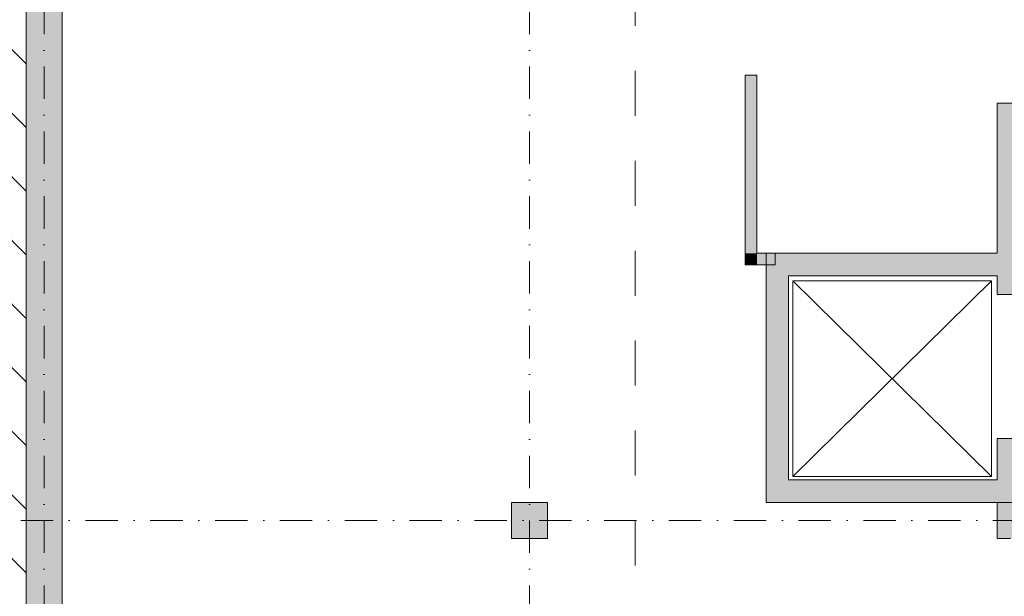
# Model space of a CAD drawing. Header units: centimetres. Extents: x -996 to 7161, y -1849 to 2591.
# Tile 37 of 49: x 811 to 1907, y 287 to 928. Entities that reach past the tile are written whole.
import ezdxf
from ezdxf.enums import TextEntityAlignment as Align

# ---------------------------------------------------------------- set-up
doc = ezdxf.new("R2010")
doc.units = ezdxf.units.CM
doc.header["$LTSCALE"] = 0.1
doc.header["$MEASUREMENT"] = 0
doc.linetypes.add('Kropki i Kreski', pattern=[720, 360, -180, 0, -180])
doc.linetypes.add('Przerywana długa', pattern=[1000, 500, -500])
for name, color, linetype in [('1_przekroje.K_IR', 7, 'Continuous'), ('2_stropy.ISTN', 7, 'Continuous'), ('2_słupy.ISTN', 7, 'Continuous'), ('2_ściany wewnętrzne.ISTN', 7, 'Continuous'), ('2_ściany zewnętrzne.ISTN', 7, 'Continuous'), ('3_linie 2D .ISTN', 7, 'Continuous'), ('4_osie.ISTN', 7, 'Continuous'), ('5_opisy.K_IR', 7, 'Continuous')]:
    doc.layers.add(name, color=color, linetype=linetype)
doc.styles.add('GENERATED_STYLE_1', font='txt')

# ---------------------------------------------------------------- blocks, each defined once
blk = doc.blocks.new('Wypełnienie_1_1', base_point=(0, 180))
at = {"layer": '5_opisy.K_IR', "linetype": 'Continuous', "lineweight": 0}
h = blk.add_hatch(dxfattribs=at)
h.set_pattern_fill('PZT_oznaczenia_dróg_dla__EA', color=252, style=0, pattern_type=2)
h.set_pattern_definition([(315, (0, 0), (35.35534, 35.35534), [])])
h.paths.add_polyline_path([(-995.5, -1848.9), (7161.2, -1848.9), (7161.2, 2591.1), (-995.5, 2591.1)])
h.paths.add_polyline_path([(818.6, -639), (666, -638.7), (666.3, -444.9), (818.6, -444.6), (818.6, -445), (818.6, 1591.1), (902.4, 1591.1), (902.4, 2146.9), (1582.4, 2146.9), (1582.4, 1591.1), (6098, 1591.1), (6098, -853.2), (4675.5, -853.2), (4675.5, 953.2), (4002.5, 953.2), (4002.5, -55.4), (4151.1, -55.4), (4151.3, -80.4), (4241.7, -227.7), (4241.7, -252.7), (4010.3, -252.7), (4025.7, -849.1), (818.6, -848.9)], flags=0)
blk = doc.blocks.new('Strop_8_1', base_point=(858.6, 1553.1))
at = {"layer": '2_stropy.ISTN', "color": 252, "linetype": 'Continuous', "lineweight": 15, "flags": 128}
blk.add_lwpolyline([(858.6, 1553.1), (858.6, -811), (2478.6, -811), (2478.6, -808.9), (3520.6, -808.9), (3522.3, 991.2), (4673.9, 991.2), (4673.9, 1553.1)], close=True, dxfattribs=at)
blk = doc.blocks.new('Ściana_1_1', base_point=(848.6, -808.9))
at = {"layer": '2_ściany zewnętrzne.ISTN', "linetype": 'Continuous', "lineweight": 0}
for points in [[(858.6, 951.1), (818.6, 951.1), (818.6, 391.1), (858.6, 391.1)], [(818.6, -208.9), (858.6, -208.9), (858.6, 351.1), (818.6, 351.1)]]:
    blk.add_hatch(color=252, dxfattribs=at).paths.add_polyline_path(points)
at = {"layer": '2_ściany zewnętrzne.ISTN', "color": 252, "linetype": 'Continuous', "lineweight": 0, "flags": 128}
for points in [[(818.6, 951.1), (818.6, 391.1)], [(858.6, 391.1), (858.6, 951.1)], [(818.6, 351.1), (818.6, -208.9)], [(858.6, -208.9), (858.6, 351.1)]]:
    blk.add_lwpolyline(points, dxfattribs=at)
blk = doc.blocks.new('Otwór drzwiowy_ prostokątny 22[3]_1')
at = {"layer": '2_ściany wewnętrzne.ISTN', "color": 252, "linetype": 'Continuous', "lineweight": 0}
for p, q in [((1923.6, 622.1), (1898.6, 622.1)), ((1923.6, 462.1), (1898.6, 462.1))]:
    blk.add_line(p, q, dxfattribs=at)
blk = doc.blocks.new('Otwór drzwiowy_ prostokątny 22[4]_1')
at = {"layer": '2_ściany wewnętrzne.ISTN', "color": 252, "linetype": 'Continuous', "lineweight": 0}
for p, q in [((1923.6, 940.8), (1898.6, 940.8)), ((1923.6, 834.8), (1898.6, 834.8))]:
    blk.add_line(p, q, dxfattribs=at)
blk = doc.blocks.new('Ściana_24_1', base_point=(1898.6, 1551.1))
at = {"layer": '2_ściany wewnętrzne.ISTN', "linetype": 'Continuous', "lineweight": 0}
for points in [[(1923.6, 1551.1), (1898.6, 1551.1), (1898.6, 991.1), (1923.6, 991.1)], [(1923.6, 951.1), (1898.6, 951.1), (1898.6, 940.8), (1923.6, 940.8)], [(1898.6, 622.1), (1923.6, 622.1), (1923.6, 834.8), (1898.6, 834.8)], [(1898.6, 416.1), (1923.6, 416.1), (1923.6, 462.1), (1898.6, 462.1)], [(1898.6, 416.1), (1923.6, 391.1), (1923.6, 416.1)], [(1898.6, 391.1), (1923.6, 391.1), (1898.6, 416.1)]]:
    blk.add_hatch(color=252, dxfattribs=at).paths.add_polyline_path(points)
at = {"layer": '2_ściany wewnętrzne.ISTN', "color": 252, "linetype": 'Continuous', "lineweight": 0}
for p, q in [((1923.6, 940.8), (1898.6, 940.8)), ((1923.6, 834.8), (1898.6, 834.8)), ((1923.6, 622.1), (1898.6, 622.1)), ((1923.6, 462.1), (1898.6, 462.1))]:
    blk.add_line(p, q, dxfattribs=at)
at = {"layer": '2_ściany wewnętrzne.ISTN', "color": 252, "linetype": 'Continuous', "lineweight": 0, "flags": 128}
for points in [[(1898.6, 1551.1), (1898.6, 991.1)], [(1923.6, 991.1), (1923.6, 1551.1)], [(1898.6, 951.1), (1898.6, 940.8)], [(1923.6, 940.8), (1923.6, 951.1)], [(1898.6, 834.8), (1898.6, 668.1)], [(1923.6, 622.1), (1923.6, 834.8)], [(1898.6, 643.1), (1898.6, 622.1)], [(1898.6, 462.1), (1898.6, 416.1)], [(1923.6, 391.1), (1923.6, 462.1)], [(1923.6, 391.1), (1898.6, 391.1)]]:
    blk.add_lwpolyline(points, dxfattribs=at)
at = {"layer": '2_ściany wewnętrzne.ISTN', "color": 252, "linetype": 'Continuous', "lineweight": 0}
for name in ['Otwór drzwiowy_ prostokątny 22[4]_1', 'Otwór drzwiowy_ prostokątny 22[3]_1']:
    blk.add_blockref(name, (0, 0), dxfattribs=at)
blk = doc.blocks.new('Ściana_36_1', base_point=(1898.6, 391.1))
at = {"layer": '2_ściany wewnętrzne.ISTN', "linetype": 'Continuous', "lineweight": 0}
for points in [[(1666.6, 416.1), (1641.6, 391.1), (1666.6, 391.1)], [(1641.6, 416.1), (1641.6, 391.1), (1666.6, 416.1)], [(1898.6, 416.1), (1666.6, 416.1), (1666.6, 391.1), (1898.6, 391.1)]]:
    blk.add_hatch(color=252, dxfattribs=at).paths.add_polyline_path(points)
at = {"layer": '2_ściany wewnętrzne.ISTN', "color": 252, "linetype": 'Continuous', "lineweight": 0, "flags": 128}
for points in [[(1641.6, 391.1), (1641.6, 416.1)], [(1898.6, 416.1), (1666.6, 416.1)], [(1641.6, 391.1), (1898.6, 391.1)]]:
    blk.add_lwpolyline(points, dxfattribs=at)
blk = doc.blocks.new('Ściana_37_1', base_point=(1641.6, 391.1))
at = {"layer": '2_ściany wewnętrzne.ISTN', "linetype": 'Continuous', "lineweight": 0}
for points in [[(1666.6, 643.1), (1641.6, 668.1), (1641.6, 643.1)], [(1666.6, 668.1), (1641.6, 668.1), (1666.6, 643.1)], [(1666.6, 416.1), (1666.6, 643.1), (1641.6, 643.1), (1641.6, 416.1)]]:
    blk.add_hatch(color=252, dxfattribs=at).paths.add_polyline_path(points)
at = {"layer": '2_ściany wewnętrzne.ISTN', "color": 252, "linetype": 'Continuous', "lineweight": 0, "flags": 128}
for points in [[(1641.6, 668.1), (1641.6, 416.1)], [(1641.6, 668.1), (1666.6, 668.1)], [(1666.6, 416.1), (1666.6, 643.1)]]:
    blk.add_lwpolyline(points, dxfattribs=at)
blk = doc.blocks.new('Ściana_38_1', base_point=(1641.6, 668.1))
at = {"layer": '2_ściany wewnętrzne.ISTN', "linetype": 'Continuous', "lineweight": 0}
blk.add_hatch(color=252, dxfattribs=at).paths.add_polyline_path([(1666.6, 643.1), (1898.6, 643.1), (1898.6, 668.1), (1666.6, 668.1)])
at = {"layer": '2_ściany wewnętrzne.ISTN', "color": 252, "linetype": 'Continuous', "lineweight": 0, "flags": 128}
for points in [[(1898.6, 668.1), (1666.6, 668.1)], [(1666.6, 643.1), (1898.6, 643.1)]]:
    blk.add_lwpolyline(points, dxfattribs=at)
blk = doc.blocks.new('Otwór drzwiowy_ prostokątny 22[11]_1')
at = {"layer": '2_ściany zewnętrzne.ISTN', "color": 252, "linetype": 'Continuous', "lineweight": 0}
for p, q in [((1618.4, 971.1), (1631.4, 971.1)), ((1618.4, 866.1), (1631.4, 866.1))]:
    blk.add_line(p, q, dxfattribs=at)
blk = doc.blocks.new('Ściana_39_1', base_point=(1618.4, 971.1))
at = {"layer": '2_ściany zewnętrzne.ISTN', "linetype": 'Continuous', "lineweight": 0}
for points in [[(1618.4, 668.1), (1631.4, 668.1), (1631.4, 866.1), (1618.4, 866.1)], [(1631.4, 668.1), (1618.4, 668.1), (1618.4, 655.1)], [(1631.4, 668.1), (1618.4, 655.1), (1631.4, 655.1)]]:
    blk.add_hatch(color=252, dxfattribs=at).paths.add_polyline_path(points)
at = {"layer": '2_ściany zewnętrzne.ISTN', "color": 252, "linetype": 'Continuous', "lineweight": 0}
for p, q in [((1618.4, 971.1), (1631.4, 971.1)), ((1618.4, 866.1), (1631.4, 866.1))]:
    blk.add_line(p, q, dxfattribs=at)
at = {"layer": '2_ściany zewnętrzne.ISTN', "color": 252, "linetype": 'Continuous', "lineweight": 0, "flags": 128}
for points in [[(1618.4, 866.1), (1618.4, 655.1)], [(1631.4, 668.1), (1631.4, 866.1)], [(1618.4, 655.1), (1631.4, 655.1)]]:
    blk.add_lwpolyline(points, dxfattribs=at)
at = {"layer": '2_ściany zewnętrzne.ISTN', "color": 252, "linetype": 'Continuous', "lineweight": 0}
blk.add_blockref('Otwór drzwiowy_ prostokątny 22[11]_1', (0, 0), dxfattribs=at)
blk = doc.blocks.new('Ściana_40_1', base_point=(1618.4, 655.1))
at = {"layer": '2_ściany zewnętrzne.ISTN', "linetype": 'Continuous', "lineweight": 0}
blk.add_hatch(color=252, dxfattribs=at).paths.add_polyline_path([(1631.4, 655.1), (1651.6, 655.1), (1651.6, 668.1), (1631.4, 668.1)])
at = {"layer": '2_ściany zewnętrzne.ISTN', "color": 252, "linetype": 'Continuous', "lineweight": 0, "flags": 128}
for points in [[(1651.6, 668.1), (1631.4, 668.1)], [(1651.6, 668.1), (1651.6, 655.1)], [(1631.4, 655.1), (1651.6, 655.1)]]:
    blk.add_lwpolyline(points, dxfattribs=at)
blk = doc.blocks.new('Słup_9_1', base_point=(1378.6, 371.1))
at = {"layer": '2_słupy.ISTN', "linetype": 'Continuous', "lineweight": 0}
blk.add_hatch(color=252, dxfattribs=at).paths.add_polyline_path([(1358.6, 351.1), (1398.6, 351.1), (1398.6, 391.1), (1358.6, 391.1)])
at = {"layer": '2_słupy.ISTN', "color": 252, "linetype": 'Continuous', "lineweight": 0, "flags": 128}
blk.add_lwpolyline([(1358.6, 351.1), (1398.6, 351.1), (1398.6, 391.1), (1358.6, 391.1)], close=True, dxfattribs=at)
blk = doc.blocks.new('Słup_10_1', base_point=(838.6, 371.1))
at = {"layer": '2_słupy.ISTN', "linetype": 'Continuous', "lineweight": 0}
blk.add_hatch(color=252, dxfattribs=at).paths.add_polyline_path([(818.6, 351.1), (858.6, 351.1), (858.6, 391.1), (818.6, 391.1)])
at = {"layer": '2_słupy.ISTN', "color": 252, "linetype": 'Continuous', "lineweight": 0, "flags": 128}
for points in [[(818.6, 391.1), (818.6, 351.1)], [(858.6, 351.1), (858.6, 391.1)]]:
    blk.add_lwpolyline(points, dxfattribs=at)
blk = doc.blocks.new('Słup_22_1', base_point=(1378.6, 371.1))
at = {"layer": '2_słupy.ISTN', "linetype": 'Continuous', "lineweight": 0}
blk.add_hatch(color=252, dxfattribs=at).paths.add_polyline_path([(1358.6, 351.1), (1398.6, 351.1), (1398.6, 391.1), (1358.6, 391.1)])
at = {"layer": '2_słupy.ISTN', "color": 252, "linetype": 'Continuous', "lineweight": 0, "flags": 128}
blk.add_lwpolyline([(1358.6, 351.1), (1398.6, 351.1), (1398.6, 391.1), (1358.6, 391.1)], close=True, dxfattribs=at)
blk = doc.blocks.new('Słup_23_1', base_point=(1918.6, 371.1))
at = {"layer": '2_słupy.ISTN', "linetype": 'Continuous', "lineweight": 0}
for points in [[(1908.6, 391.1), (1898.6, 391.1), (1898.6, 351.1), (1913.6, 351.1), (1913.6, 351.1), (1938.6, 351.1), (1938.6, 377.7), (1908.6, 377.7)], [(1908.6, 391.1), (1908.6, 377.7), (1938.6, 377.7), (1938.6, 391.1)], [(1938.6, 351.1), (1913.6, 351.1), (1913.6, 351.1), (1938.6, 351.1)]]:
    blk.add_hatch(color=252, dxfattribs=at).paths.add_polyline_path(points)
at = {"layer": '2_słupy.ISTN', "color": 252, "linetype": 'Continuous', "lineweight": 0, "flags": 128}
for points in [[(1908.6, 391.1), (1898.6, 391.1), (1898.6, 351.1), (1913.6, 351.1)], [(1938.6, 351.1), (1938.6, 377.7)], [(1938.6, 351.1), (1938.6, 351.1)]]:
    blk.add_lwpolyline(points, dxfattribs=at)
blk = doc.blocks.new('Słup_27_1', base_point=(838.6, 371.1))
at = {"layer": '2_słupy.ISTN', "linetype": 'Continuous', "lineweight": 0}
blk.add_hatch(color=252, dxfattribs=at).paths.add_polyline_path([(818.6, 351.1), (858.6, 351.1), (858.6, 391.1), (818.6, 391.1)])
at = {"layer": '2_słupy.ISTN', "color": 252, "linetype": 'Continuous', "lineweight": 0, "flags": 128}
for points in [[(818.6, 391.1), (818.6, 351.1)], [(858.6, 351.1), (858.6, 391.1)]]:
    blk.add_lwpolyline(points, dxfattribs=at)
blk = doc.blocks.new('Standardowy znacznik osi[1]_1', base_point=(838.6, -1423.4))
at = {"layer": '4_osie.ISTN', "color": 252, "linetype": 'Kropki i Kreski', "lineweight": 0}
blk.add_line((838.6, -1323.4), (838.6, 2396.6), dxfattribs=at)
at = {"layer": '4_osie.ISTN', "color": 252, "lineweight": 0, "style": 'GENERATED_STYLE_1'}
for tag, p in [('AC_MarkerText_1_1', (838.6, 2538.6)), ('AC_MarkerText_1_0', (838.6, -1461.4))]:
    blk.add_attdef(tag, text='', height=35, rotation=360, dxfattribs=at).set_placement(p, align=Align.MIDDLE_CENTER)
blk = doc.blocks.new('Standardowy znacznik osi[7]_1', base_point=(3832.5, 371.1))
at = {"layer": '4_osie.ISTN', "color": 252, "linetype": 'Kropki i Kreski', "lineweight": 0}
blk.add_line((3732.5, 371.1), (-339.9, 371.1), dxfattribs=at)
at = {"layer": '4_osie.ISTN', "color": 252, "lineweight": 0, "style": 'GENERATED_STYLE_1'}
for tag, p in [('AC_MarkerText_1_1', (-479.9, 372.8)), ('AC_MarkerText_1_0', (3872.5, 372.8))]:
    blk.add_attdef(tag, text='', height=35, rotation=360, dxfattribs=at).set_placement(p, align=Align.MIDDLE_CENTER)
blk = doc.blocks.new('Standardowy znacznik osi[10]_1', base_point=(1378.6, -1423.4))
at = {"layer": '4_osie.ISTN', "color": 252, "linetype": 'Kropki i Kreski', "lineweight": 0}
blk.add_line((1378.6, -1323.4), (1378.6, 2396.6), dxfattribs=at)
at = {"layer": '4_osie.ISTN', "color": 252, "lineweight": 0, "style": 'GENERATED_STYLE_1'}
for tag, p in [('AC_MarkerText_1_1', (1378.6, 2538.6)), ('AC_MarkerText_1_0', (1378.6, -1461.4))]:
    blk.add_attdef(tag, text='', height=35, rotation=360, dxfattribs=at).set_placement(p, align=Align.MIDDLE_CENTER)
blk = doc.blocks.new('Płaszczyzna odcinająca_1_1', base_point=(1495.9, 2185.9))
at = {"layer": '1_przekroje.K_IR', "color": 7, "linetype": 'Przerywana długa', "lineweight": 15}
blk.add_line((1495.9, 2170.9), (1495.9, -1088), dxfattribs=at)

msp = doc.modelspace()

# ---------------------------------------------------------------- linework, layer by layer
at = {"layer": '3_linie 2D .ISTN', "color": 253, "linetype": 'Continuous', "lineweight": 0}
for p, q in [((1671.3, 637.3), (1892.5, 637.3)), ((1671.3, 420), (1671.3, 637.3)), ((1892.5, 637.3), (1671.3, 420)), ((1671.3, 637.3), (1892.5, 420)), ((1892.5, 637.3), (1892.5, 420)), ((1892.5, 420), (1671.3, 420))]:
    msp.add_line(p, q, dxfattribs=at)

# ---------------------------------------------------------------- block references
at = {"layer": '1_przekroje.K_IR', "color": 7, "lineweight": 15}
msp.add_blockref('Płaszczyzna odcinająca_1_1', (1495.9, 2185.9), dxfattribs=at)
at = {"layer": '2_stropy.ISTN', "color": 252, "linetype": 'Continuous', "lineweight": 0}
msp.add_blockref('Strop_8_1', (858.6, 1553.1), dxfattribs=at)
at = {"layer": '2_słupy.ISTN', "color": 252, "lineweight": 0}
for name, p in [('Słup_10_1', (838.6, 371.1)), ('Słup_27_1', (838.6, 371.1)), ('Słup_9_1', (1378.6, 371.1)), ('Słup_22_1', (1378.6, 371.1)), ('Słup_23_1', (1918.6, 371.1))]:
    msp.add_blockref(name, p, dxfattribs=at)
at = {"layer": '2_ściany wewnętrzne.ISTN', "color": 252, "lineweight": 0}
for name, p in [('Ściana_24_1', (1898.6, 1551.1)), ('Ściana_37_1', (1641.6, 391.1)), ('Ściana_38_1', (1641.6, 668.1)), ('Ściana_36_1', (1898.6, 391.1))]:
    msp.add_blockref(name, p, dxfattribs=at)
at = {"layer": '2_ściany zewnętrzne.ISTN', "color": 252, "lineweight": 0}
for name, p in [('Ściana_1_1', (848.6, -808.9)), ('Ściana_39_1', (1618.4, 971.1)), ('Ściana_40_1', (1618.4, 655.1))]:
    msp.add_blockref(name, p, dxfattribs=at)
at = {"layer": '4_osie.ISTN', "color": 252, "linetype": 'Continuous', "lineweight": 0}
for name, p in [('Standardowy znacznik osi[1]_1', (838.6, -1423.4)), ('Standardowy znacznik osi[10]_1', (1378.6, -1423.4)), ('Standardowy znacznik osi[7]_1', (3832.5, 371.1))]:
    msp.add_blockref(name, p, dxfattribs=at)
at = {"layer": '5_opisy.K_IR', "color": 252, "linetype": 'Continuous', "lineweight": 0}
msp.add_blockref('Wypełnienie_1_1', (0, 180), dxfattribs=at)

doc.saveas('drawing.dxf')
